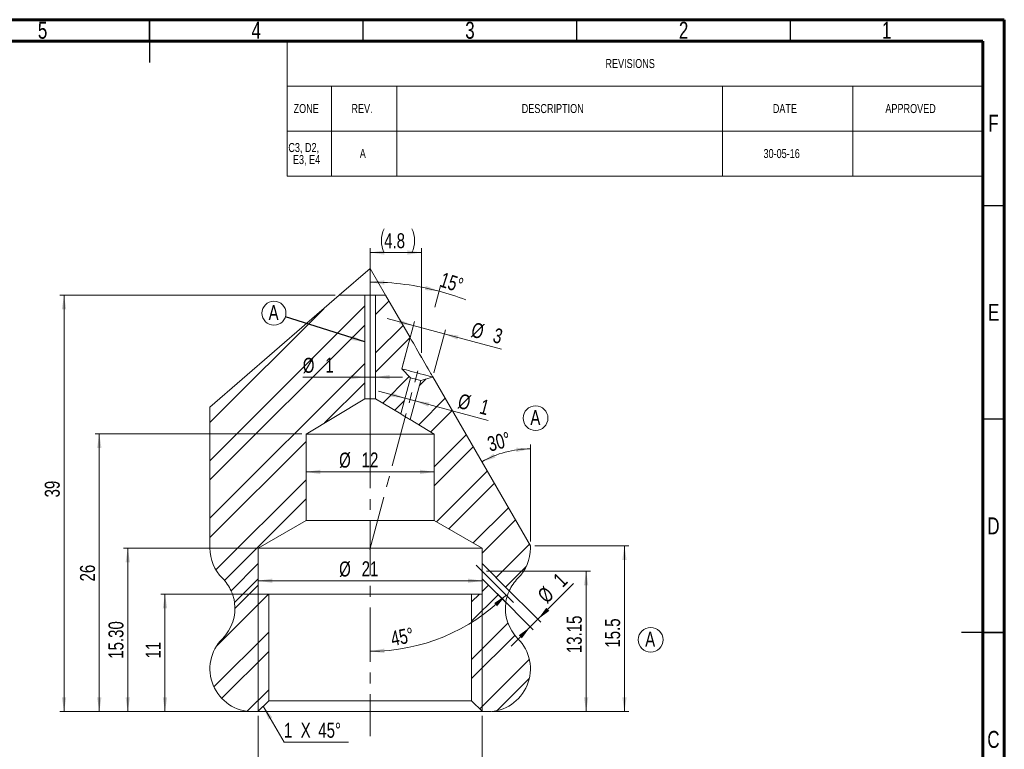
# Model space of a CAD drawing. Header units: millimetres. Extents: x 15 to 415, y 5 to 292.
# Tile 4 of 4: x 185 to 415, y 121 to 292. Entities that reach past the tile are written whole.
import ezdxf

# ---------------------------------------------------------------- set-up
doc = ezdxf.new("R2010")
doc.units = ezdxf.units.MM
doc.header["$PDSIZE"] = -1
doc.linetypes.add('CENTERX2', pattern=[20.32, 12.7, -2.54, 2.54, -2.54])
doc.styles.add('SLDTEXTSTYLE0', font='TXT', dxfattribs={"width": 0.75})
doc.dimstyles.new('SLDDIMSTYLE0', dxfattribs={"dimtxt": 3.5, "dimasz": 3.302, "dimexe": 0, "dimexo": 0.0625, "dimgap": 0.875, "dimtad": 1, "dimlfac": 0.4, "dimrnd": 1e-09, "dimzin": 12, "dimdsep": 46, "dimtxsty": 'SLDTEXTSTYLE0', "dimsah": 1, "dimcen": 0.09, "dimadec": 0, "dimazin": 3, "dimtfac": 1, "dimtmove": 0, "dimatfit": 0, "dimfxl": 0, "dimfrac": 2, "dimtolj": 1, "dimtzin": 12, "dimarcsym": 0})
doc.dimstyles.new('SLDDIMSTYLE1', dxfattribs={"dimtxt": 3.5, "dimasz": 3.302, "dimexe": 0, "dimexo": 0.0625, "dimgap": 0.875, "dimtad": 1, "dimlfac": 0.4, "dimrnd": 1e-09, "dimzin": 12, "dimdsep": 46, "dimtxsty": 'SLDTEXTSTYLE0', "dimsah": 1, "dimcen": 0.09, "dimadec": 0, "dimazin": 3, "dimtfac": 1, "dimtofl": 0, "dimtmove": 0, "dimatfit": 3, "dimfxl": 0, "dimfrac": 2, "dimtolj": 1, "dimtzin": 12, "dimarcsym": 0})
doc.dimstyles.new('SLDDIMSTYLE2', dxfattribs={"dimtxt": 3.5, "dimasz": 3.302, "dimexe": 0, "dimexo": 0.0625, "dimgap": 0.875, "dimtad": 1, "dimlfac": 0.4, "dimrnd": 1e-09, "dimzin": 4, "dimdsep": 46, "dimtxsty": 'SLDTEXTSTYLE0', "dimsah": 1, "dimcen": 0.09, "dimadec": 0, "dimazin": 1, "dimtfac": 1, "dimtofl": 0, "dimtmove": 0, "dimatfit": 3, "dimfxl": 0, "dimfrac": 2, "dimtolj": 1, "dimtzin": 12, "dimarcsym": 0})
doc.dimstyles.new('SLDDIMSTYLE5', dxfattribs={"dimtxt": 0.18, "dimasz": 3.302, "dimexe": 0, "dimexo": 0.0625, "dimgap": 0, "dimtad": 0, "dimtih": 1, "dimtoh": 1, "dimdec": 0, "dimrnd": 1e-09, "dimzin": 0, "dimdsep": 46, "dimtxsty": 'Standard', "dimsah": 1, "dimcen": 0.09, "dimadec": 0, "dimazin": 0, "dimtfac": 3.302, "dimtdec": 0, "dimtofl": 0, "dimtmove": 0, "dimatfit": 3, "dimfxl": 0, "dimfrac": 2, "dimtolj": 1, "dimtzin": 0, "dimarcsym": 0})
doc.dimstyles.new('SLDDIMSTYLE6', dxfattribs={"dimtxt": 3.5, "dimasz": 3.302, "dimexe": 0, "dimexo": 0.0625, "dimgap": 0.875, "dimtad": 1, "dimdec": 1, "dimlfac": 0.4, "dimrnd": 1e-09, "dimzin": 12, "dimdsep": 46, "dimtxsty": 'SLDTEXTSTYLE0', "dimsah": 1, "dimcen": 0.09, "dimadec": 0, "dimazin": 3, "dimtfac": 1, "dimtdec": 1, "dimtofl": 0, "dimtmove": 0, "dimatfit": 3, "dimfxl": 0, "dimfrac": 2, "dimtolj": 1, "dimtzin": 12, "dimarcsym": 0})
doc.dimstyles.new('SLDDIMSTYLE7', dxfattribs={"dimtxt": 3.5, "dimasz": 3.302, "dimexe": 0, "dimexo": 0.0625, "dimgap": 0.875, "dimtad": 1, "dimdec": 0, "dimlfac": 0.4, "dimrnd": 1e-09, "dimzin": 12, "dimdsep": 46, "dimtxsty": 'SLDTEXTSTYLE0', "dimsah": 1, "dimcen": 0.09, "dimadec": 0, "dimazin": 3, "dimtfac": 1, "dimtdec": 0, "dimtofl": 0, "dimtmove": 0, "dimatfit": 3, "dimfxl": 0, "dimfrac": 2, "dimtolj": 1, "dimtzin": 12, "dimarcsym": 0})
doc.dimstyles.new('SLDDIMSTYLE8', dxfattribs={"dimtxt": 3.5, "dimasz": 3.302, "dimexe": 0, "dimexo": 0.0625, "dimgap": 0.875, "dimtad": 1, "dimdec": 4, "dimlfac": 0.4, "dimzin": 12, "dimdsep": 46, "dimtxsty": 'SLDTEXTSTYLE0', "dimsah": 1, "dimcen": 0.09, "dimazin": 3, "dimtfac": 1, "dimtofl": 0, "dimtmove": 0, "dimatfit": 3, "dimfxl": 0, "dimfrac": 2, "dimtolj": 1, "dimtzin": 12, "dimarcsym": 0})
doc.dimstyles.new('SLDDIMSTYLE9', dxfattribs={"dimtxt": 3.5, "dimasz": 3.302, "dimexe": 0, "dimexo": 0.0625, "dimgap": 0.875, "dimtad": 1, "dimdec": 6, "dimlfac": 0.4, "dimrnd": 1e-09, "dimzin": 12, "dimdsep": 46, "dimtxsty": 'SLDTEXTSTYLE0', "dimsah": 1, "dimcen": 0.09, "dimadec": 0, "dimazin": 3, "dimtfac": 1, "dimtofl": 0, "dimtmove": 0, "dimatfit": 3, "dimfxl": 0, "dimfrac": 2, "dimtolj": 1, "dimtzin": 12, "dimarcsym": 0})

# ---------------------------------------------------------------- blocks, each defined once
blk = doc.blocks.new('SW_NOTE_0')
at = {"color": 0, "linetype": 'Continuous', "lineweight": 0}
blk.add_circle((1.71, 2.63), 2.89, dxfattribs=at)
at = {"color": 0, "linetype": 'Continuous', "lineweight": 0, "insert": (1.59, 4.51), "char_height": 3.5, "attachment_point": 2, "style": 'SLDTEXTSTYLE0'}
blk.add_mtext('A', dxfattribs=at)
blk = doc.blocks.new('SW_TABLEANNOTATION_0')
at = {"color": 0, "linetype": 'Continuous', "lineweight": 0}
for p, q in [((0, 0), (0, -31.61)), ((162.81, 0), (0, 0)), ((162.81, -31.61), (162.81, 0)), ((0, -10.54), (162.81, -10.54)), ((10.41, -10.54), (10.41, -21.07)), ((25.65, -10.54), (25.65, -21.07)), ((101.85, -10.54), (101.85, -21.07)), ((132.33, -10.54), (132.33, -21.07)), ((0, -21.07), (162.81, -21.07)), ((10.41, -21.07), (10.41, -31.61)), ((25.65, -21.07), (25.65, -31.61)), ((101.85, -21.07), (101.85, -31.61)), ((132.33, -21.07), (132.33, -31.61)), ((0, -31.61), (162.81, -31.61))]:
    blk.add_line(p, q, dxfattribs=at)
at = {"color": 0, "linetype": 'Continuous', "lineweight": 0, "attachment_point": 1, "style": 'SLDTEXTSTYLE0'}
for s, insert, char_height in [('REVISIONS', (74.48, -4.21), 2.117), ('ZONE', (1.5, -14.75), 2.117), ('REV.', (15.04, -14.75), 2.117), ('DESCRIPTION', (54.89, -14.75), 2.1167), ('DATE', (113.64, -14.75), 2.117), ('APPROVED', (139.98, -14.75), 2.117), ('C3, D2,', (0.28, -23.88), 2.117), ('A', (16.99, -25.29), 2.12), ('30-05-16', (111.46, -25.29), 2.117), ('E3, E4', (1.35, -26.7), 2.117)]:
    blk.add_mtext(s, dxfattribs=dict(at, insert=insert, char_height=char_height))
blk = doc.blocks.new('_D_7')
at = {"color": 7, "linetype": 'Continuous', "lineweight": 0}
for p, q in [((266.61, 195.98), (266.61, 238.48)), ((278.6, 237.48), (266.61, 237.48)), ((278.6, 213.96), (278.6, 238.48))]:
    blk.add_line(p, q, dxfattribs=at)
for centre, start, end in [((275.45, 240.25), 153.4349, 206.5651), ((270.8, 240.25), 333.4349, 26.5651)]:
    blk.add_arc(centre, 6.21, start, end, dxfattribs=at)
for points in [[(266.61, 237.48), (269.92, 236.97), (269.92, 237.98)], [(278.6, 237.48), (275.3, 237.98), (275.3, 236.97)]]:
    blk.add_solid(points, dxfattribs=at)
at = {"color": 7, "linetype": 'Continuous', "lineweight": 0, "insert": (269.89, 241.99), "char_height": 3.5, "attachment_point": 1, "style": 'SLDTEXTSTYLE0'}
blk.add_mtext('4.8', dxfattribs=at)
blk = doc.blocks.new('_D_8')
at = {"color": 7, "linetype": 'Continuous', "lineweight": 0}
for p, q in [((293.81, 162.85), (318.15, 162.85)), ((317.15, 162.85), (317.15, 129.98)), ((295.11, 129.98), (318.15, 129.98))]:
    blk.add_line(p, q, dxfattribs=at)
for points in [[(317.15, 162.85), (316.64, 159.55), (317.65, 159.55)], [(317.15, 129.98), (317.65, 133.28), (316.64, 133.28)]]:
    blk.add_solid(points, dxfattribs=at)
at = {"color": 7, "linetype": 'Continuous', "lineweight": 0, "insert": (312.63, 143.66), "char_height": 3.5, "attachment_point": 1, "rotation": 90, "style": 'SLDTEXTSTYLE0'}
blk.add_mtext('13.15', dxfattribs=at)
blk = doc.blocks.new('_D_9')
at = {"color": 7, "linetype": 'Continuous', "lineweight": 0}
for p, q in [((291.81, 168.23), (208.89, 168.23)), ((209.89, 168.23), (209.89, 129.98)), ((265.61, 129.98), (208.89, 129.98))]:
    blk.add_line(p, q, dxfattribs=at)
for points in [[(209.89, 168.23), (209.38, 164.92), (210.4, 164.92)], [(209.89, 129.98), (210.4, 133.28), (209.38, 133.28)]]:
    blk.add_solid(points, dxfattribs=at)
at = {"color": 7, "linetype": 'Continuous', "lineweight": 0, "insert": (205.38, 142.35), "char_height": 3.5, "attachment_point": 1, "rotation": 90, "style": 'SLDTEXTSTYLE0'}
blk.add_mtext('15.30', dxfattribs=at)
blk = doc.blocks.new('_D_10')
at = {"color": 7, "linetype": 'Continuous', "lineweight": 0}
for p, q in [((279.36, 157.48), (217.6, 157.48)), ((218.6, 157.48), (218.6, 129.98)), ((265.61, 129.98), (217.6, 129.98))]:
    blk.add_line(p, q, dxfattribs=at)
for points in [[(218.6, 157.48), (218.09, 154.17), (219.11, 154.17)], [(218.6, 129.98), (219.11, 133.28), (218.09, 133.28)]]:
    blk.add_solid(points, dxfattribs=at)
at = {"color": 7, "linetype": 'Continuous', "lineweight": 0, "insert": (214.09, 142.39), "char_height": 3.5, "attachment_point": 1, "rotation": 90, "style": 'SLDTEXTSTYLE0'}
blk.add_mtext('11', dxfattribs=at)
blk = doc.blocks.new('_D_11')
at = {"color": 7, "linetype": 'Continuous', "lineweight": 0}
for p, q in [((240.41, 167.23), (240.41, 159.61)), ((292.81, 167.23), (292.81, 159.61)), ((240.41, 160.61), (292.81, 160.61))]:
    blk.add_line(p, q, dxfattribs=at)
for points in [[(240.41, 160.61), (243.72, 160.1), (243.72, 161.12)], [(292.81, 160.61), (289.51, 161.12), (289.51, 160.1)]]:
    blk.add_solid(points, dxfattribs=at)
at = {"color": 7, "linetype": 'Continuous', "lineweight": 0, "char_height": 3.5, "attachment_point": 1, "style": 'SLDTEXTSTYLE0'}
for s, insert in [('%%c', (259.35, 165.12)), ('21', (264.63, 165.17))]:
    blk.add_mtext(s, dxfattribs=dict(at, insert=insert))
blk = doc.blocks.new('_D_12')
at = {"color": 7, "linetype": 'Continuous', "lineweight": 0}
for p, q in [((266.61, 219.03), (266.61, 231.54)), ((281.74, 224.66), (283, 229.38))]:
    blk.add_line(p, q, dxfattribs=at)
for start, end in [(75, 90), (68.9622, 75)]:
    blk.add_arc((266.61, 168.23), 62.32, start, end, dxfattribs=at)
for points in [[(266.61, 230.54), (269.9, 229.95), (269.93, 230.96)], [(282.74, 228.42), (279.65, 229.68), (279.41, 228.69)]]:
    blk.add_solid(points, dxfattribs=at)
at = {"color": 7, "linetype": 'Continuous', "lineweight": 0, "insert": (283.7, 232.93), "char_height": 3.5, "attachment_point": 1, "rotation": 342.1946, "style": 'SLDTEXTSTYLE0'}
blk.add_mtext('15°', dxfattribs=at)
blk = doc.blocks.new('_D_13')
at = {"color": 7, "linetype": 'Continuous', "lineweight": 0}
for p, q in [((276.7, 220.36), (270.57, 222.01)), ((274.25, 211.21), (276.96, 221.33)), ((283.95, 218.42), (276.7, 220.36)), ((281.49, 209.27), (284.21, 219.39)), ((283.95, 218.42), (297.34, 214.83))]:
    blk.add_line(p, q, dxfattribs=at)
for points in [[(276.7, 220.36), (273.64, 221.71), (273.38, 220.73)], [(283.95, 218.42), (287, 217.08), (287.27, 218.06)]]:
    blk.add_solid(points, dxfattribs=at)
at = {"color": 7, "linetype": 'Continuous', "lineweight": 0, "char_height": 3.5, "attachment_point": 1, "rotation": 345, "style": 'SLDTEXTSTYLE0'}
for s, insert in [('%%c', (290.91, 221.23)), ('3', (296.02, 219.91))]:
    blk.add_mtext(s, dxfattribs=dict(at, insert=insert))
blk = doc.blocks.new('_D_14')
at = {"color": 7, "linetype": 'Continuous', "lineweight": 0}
blk.add_arc((266.61, 189.05), 44.96, 270, 315, dxfattribs=at)
for points in [[(298.41, 157.26), (295.64, 155.38), (296.33, 154.64)], [(266.61, 144.09), (269.93, 143.7), (269.9, 144.72)]]:
    blk.add_solid(points, dxfattribs=at)
at = {"color": 7, "linetype": 'Continuous', "lineweight": 0, "insert": (271.16, 148.7), "char_height": 3.5, "attachment_point": 1, "rotation": 11.4009, "style": 'SLDTEXTSTYLE0'}
blk.add_mtext('45°', dxfattribs=at)
blk = doc.blocks.new('_D_15')
at = {"color": 7, "linetype": 'Continuous', "lineweight": 0}
for p, q in [((297.27, 160.16), (306.56, 150.88)), ((305.85, 151.58), (314.23, 159.97)), ((296.3, 157.59), (304.79, 149.11)), ((304.08, 149.81), (299.59, 145.32)), ((305.85, 151.58), (304.08, 149.81))]:
    blk.add_line(p, q, dxfattribs=at)
for points in [[(305.85, 151.58), (308.54, 153.56), (307.83, 154.28)], [(304.08, 149.81), (301.39, 147.84), (302.11, 147.12)]]:
    blk.add_solid(points, dxfattribs=at)
at = {"color": 7, "linetype": 'Continuous', "lineweight": 0, "char_height": 3.5, "attachment_point": 1, "rotation": 45, "style": 'SLDTEXTSTYLE0'}
for s, insert in [('1', (309.18, 161.37)), ('%%c', (305.48, 157.6))]:
    blk.add_mtext(s, dxfattribs=dict(at, insert=insert))
blk = doc.blocks.new('_D_16')
at = {"color": 7, "linetype": 'Continuous', "lineweight": 0}
for p, q in [((240.42, 128.98), (240.42, 112.98)), ((292.81, 128.98), (292.81, 112.98)), ((292.81, 113.98), (240.42, 113.98))]:
    blk.add_line(p, q, dxfattribs=at)
for points in [[(240.42, 113.98), (243.72, 113.47), (243.72, 114.48)], [(292.81, 113.98), (289.51, 114.48), (289.51, 113.47)]]:
    blk.add_solid(points, dxfattribs=at)
at = {"color": 7, "linetype": 'Continuous', "lineweight": 0, "insert": (256.44, 118.49), "char_height": 3.5, "attachment_point": 1, "style": 'SLDTEXTSTYLE0'}
blk.add_mtext('BSP 1/2', dxfattribs=at)
blk = doc.blocks.new('_D_17')
at = {"color": 7, "linetype": 'Continuous', "lineweight": 0}
for p, q in [((274.74, 203.37), (268.6, 205.01)), ((277.15, 202.72), (274.74, 203.37)), ((277.15, 202.72), (294.22, 198.15))]:
    blk.add_line(p, q, dxfattribs=at)
for points in [[(274.74, 203.37), (271.68, 204.71), (271.42, 203.73)], [(277.15, 202.72), (280.21, 201.38), (280.47, 202.36)]]:
    blk.add_solid(points, dxfattribs=at)
at = {"color": 7, "linetype": 'Continuous', "lineweight": 0, "char_height": 3.5, "attachment_point": 1, "rotation": 345, "style": 'SLDTEXTSTYLE0'}
for s, insert in [('%%c', (287.79, 204.54)), ('1', (292.9, 203.23))]:
    blk.add_mtext(s, dxfattribs=dict(at, insert=insert))
blk = doc.blocks.new('_D_18')
at = {"color": 7, "linetype": 'Continuous', "lineweight": 0}
for p, q in [((250.61, 194.98), (202.23, 194.98)), ((203.23, 194.98), (203.23, 129.98)), ((238.11, 129.98), (202.23, 129.98))]:
    blk.add_line(p, q, dxfattribs=at)
for points in [[(203.23, 194.98), (202.72, 191.67), (203.74, 191.67)], [(203.23, 129.98), (203.74, 133.28), (202.72, 133.28)]]:
    blk.add_solid(points, dxfattribs=at)
at = {"color": 7, "linetype": 'Continuous', "lineweight": 0, "insert": (198.72, 160.45), "char_height": 3.5, "attachment_point": 1, "rotation": 90, "style": 'SLDTEXTSTYLE0'}
blk.add_mtext('26', dxfattribs=at)
blk = doc.blocks.new('_D_19')
at = {"color": 7, "linetype": 'Continuous', "lineweight": 0}
blk.add_line((281.61, 186.09), (251.61, 186.09), dxfattribs=at)
for points in [[(251.61, 186.09), (254.92, 185.59), (254.92, 186.6)], [(281.61, 186.09), (278.31, 186.6), (278.31, 185.59)]]:
    blk.add_solid(points, dxfattribs=at)
at = {"color": 7, "linetype": 'Continuous', "lineweight": 0, "char_height": 3.5, "attachment_point": 1, "style": 'SLDTEXTSTYLE0'}
for s, insert in [('%%c', (259.35, 190.61)), ('12', (264.63, 190.66))]:
    blk.add_mtext(s, dxfattribs=dict(at, insert=insert))
blk = doc.blocks.new('SW_CHAMFER_DIMENSION_0')
at = {"color": 0, "linetype": 'Continuous', "lineweight": 0}
for p, q in [((-4.84, 8.38), (0, 0)), ((0, 0), (15.05, 0))]:
    blk.add_line(p, q, dxfattribs=at)
blk.add_solid([(-4.84, 8.38), (-3.63, 5.27), (-2.75, 5.78)], dxfattribs=at)
at = {"color": 0, "linetype": 'Continuous', "lineweight": 0, "char_height": 3.5, "attachment_point": 1, "style": 'SLDTEXTSTYLE0'}
for s, insert in [('45°', (8.02, 4.51)), ('1', (0, 4.51)), ('X', (3.9, 4.51))]:
    blk.add_mtext(s, dxfattribs=dict(at, insert=insert))
blk = doc.blocks.new('_D_20')
at = {"color": 7, "linetype": 'Continuous', "lineweight": 0}
for p, q in [((258.4, 227.48), (193.98, 227.48)), ((194.98, 227.48), (194.98, 129.98)), ((238.11, 129.98), (193.98, 129.98))]:
    blk.add_line(p, q, dxfattribs=at)
for points in [[(194.98, 227.48), (194.47, 224.17), (195.49, 224.17)], [(194.98, 129.98), (195.49, 133.28), (194.47, 133.28)]]:
    blk.add_solid(points, dxfattribs=at)
at = {"color": 7, "linetype": 'Continuous', "lineweight": 0, "insert": (190.47, 180.12), "char_height": 3.5, "attachment_point": 1, "rotation": 90, "style": 'SLDTEXTSTYLE0'}
blk.add_mtext('39', dxfattribs=at)
blk = doc.blocks.new('_D_21')
at = {"color": 7, "linetype": 'Continuous', "lineweight": 0}
for p, q in [((265.36, 208.3), (250.85, 208.3)), ((267.86, 208.3), (265.36, 208.3)), ((267.86, 208.3), (274.21, 208.3))]:
    blk.add_line(p, q, dxfattribs=at)
for points in [[(265.36, 208.3), (262.06, 208.81), (262.06, 207.79)], [(267.86, 208.3), (271.17, 207.79), (271.17, 208.81)]]:
    blk.add_solid(points, dxfattribs=at)
at = {"color": 7, "linetype": 'Continuous', "lineweight": 0, "char_height": 3.5, "attachment_point": 1, "style": 'SLDTEXTSTYLE0'}
for s, insert in [('%%c', (250.85, 212.81)), ('1', (256.13, 212.87))]:
    blk.add_mtext(s, dxfattribs=dict(at, insert=insert))
blk = doc.blocks.new('_D_22')
at = {"color": 7, "linetype": 'Continuous', "lineweight": 0}
for p, q in [((305.11, 168.77), (327.11, 168.77)), ((326.11, 168.77), (326.11, 129.98)), ((295.11, 129.98), (327.11, 129.98))]:
    blk.add_line(p, q, dxfattribs=at)
for points in [[(326.11, 168.77), (325.61, 165.47), (326.62, 165.47)], [(326.11, 129.98), (326.62, 133.28), (325.61, 133.28)]]:
    blk.add_solid(points, dxfattribs=at)
at = {"color": 7, "linetype": 'Continuous', "lineweight": 0, "insert": (321.6, 144.95), "char_height": 3.5, "attachment_point": 1, "rotation": 90, "style": 'SLDTEXTSTYLE0'}
blk.add_mtext('15.5', dxfattribs=at)
blk = doc.blocks.new('SW_ANGULAR_DIMENSION_0')
at = {"color": 0, "linetype": 'Continuous', "lineweight": 0}
blk.add_line((9.22, -20.08), (9.22, 2.66), dxfattribs=at)
blk.add_arc((9.22, -21.08), 22.73, 90, 120, dxfattribs=at)
for points in [[(-2.15, -1.39), (1.04, -0.41), (0.6, 0.51)], [(9.22, 1.66), (5.89, 1.92), (5.96, 0.91)]]:
    blk.add_solid(points, dxfattribs=at)
at = {"color": 0, "linetype": 'Continuous', "lineweight": 0, "insert": (-1.15, 4.36), "char_height": 3.5, "attachment_point": 1, "rotation": 14.8187, "style": 'SLDTEXTSTYLE0'}
blk.add_mtext('30°', dxfattribs=at)
blk = doc.blocks.new('SW_NOTE_8')
at = {"color": 0, "linetype": 'Continuous', "lineweight": 0}
blk.add_circle((1.64, 2.63), 2.89, dxfattribs=at)
at = {"color": 0, "linetype": 'Continuous', "lineweight": 0, "insert": (1.59, 4.51), "char_height": 3.5, "attachment_point": 2, "style": 'SLDTEXTSTYLE0'}
blk.add_mtext('A', dxfattribs=at)
blk = doc.blocks.new('SW_NOTE_9')
at = {"color": 0, "linetype": 'Continuous', "lineweight": 0}
blk.add_circle((-2.68, 0.85), 2.81, dxfattribs=at)
at = {"color": 0, "linetype": 'Continuous', "lineweight": 0, "insert": (-2.76, 2.75), "char_height": 3.5, "attachment_point": 2, "style": 'SLDTEXTSTYLE0'}
blk.add_mtext('A', dxfattribs=at)

msp = doc.modelspace()

# ---------------------------------------------------------------- hatches: boundary and pattern name
at = {"linetype": 'Continuous', "lineweight": 0}
h = msp.add_hatch(dxfattribs=at)
h.set_pattern_fill('ANSI32', angle=3e-322, style=0)
edge = h.paths.add_edge_path(flags=0)
edge.add_line((259.3970348, 227.4756283), (229.1139131, 201.2496757))
edge.add_line((229.1139131, 201.2496757), (229.1139131, 168.2598995))
edge.add_arc((239.1139131, 168.2598995), 10, 180, 225)
edge.add_arc((224.9717775, 154.1177639), 10, 24.548332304, 45, ccw=False)
edge.add_line((234.0678888, 158.2723709), (240.4139131, 164.6183953))
edge.add_line((240.4139131, 164.6183953), (240.4139131, 168.2256283))
edge.add_line((240.4139131, 168.2256283), (251.6139131, 174.6919513))
edge.add_line((251.6139131, 174.6919513), (251.6139131, 194.9756283))
edge.add_line((251.6139131, 194.9756283), (265.3639131, 203.2374618))
edge.add_line((265.3639131, 203.2374618), (265.3639131, 227.4756283))
edge.add_line((265.3639131, 227.4756283), (259.3970348, 227.4756283))
h = msp.add_hatch(dxfattribs=at)
h.set_pattern_fill('ANSI32', angle=3e-322, style=0)
h.paths.add_polyline_path([(275.9495947, 217.5557535), (270.2223523, 227.4756283), (267.8639131, 227.4756283), (267.8639131, 203.2374618), (273.7530575, 199.6989069), (276.0175298, 208.1500327), (273.9915007, 210.2480473)], flags=0)
h = msp.add_hatch(dxfattribs=at)
h.set_pattern_fill('ANSI32', angle=3e-322, style=0)
edge = h.paths.add_edge_path(flags=0)
edge.add_arc((294.1139131, 168.2598995), 10, 315, 360)
edge.add_line((304.1139131, 168.2598995), (304.1139131, 168.773723))
edge.add_line((304.1139131, 168.773723), (281.2528955, 208.370167))
edge.add_line((281.2528955, 208.370167), (281.2359444, 208.3069045))
edge.add_line((281.2359444, 208.3069045), (278.4323444, 207.5029851))
edge.add_line((278.4323444, 207.5029851), (275.9823341, 198.3594223))
edge.add_line((275.9823341, 198.3594223), (281.6139131, 194.9756283))
edge.add_line((281.6139131, 194.9756283), (281.6139131, 174.6919513))
edge.add_line((281.6139131, 174.6919513), (292.8139131, 168.2256283))
edge.add_line((292.8139131, 168.2256283), (292.8139131, 164.6183953))
edge.add_line((292.8139131, 164.6183953), (299.1599374, 158.2723709))
edge.add_arc((308.2560487, 154.1177639), 10, 135, 155.451667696, ccw=False)
h = msp.add_hatch(dxfattribs=at)
h.set_pattern_fill('ANSI32', angle=3e-322, style=0)
edge = h.paths.add_edge_path(flags=0)
edge.add_line((240.3639131, 129.9756283), (242.8639131, 132.4756283))
edge.add_line((242.8639131, 132.4756283), (242.8639131, 157.4756283))
edge.add_line((242.8639131, 157.4756283), (240.4139131, 157.4756283))
edge.add_line((240.4139131, 157.4756283), (240.4139131, 161.0828613))
edge.add_line((240.4139131, 161.0828613), (234.8702397, 155.5391879))
edge.add_arc((224.9717775, 154.1177639), 10, -45, 8.171836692, ccw=False)
edge.add_arc((239.1139131, 139.9756283), 10, 135, 270)
edge.add_line((239.1139131, 129.9756283), (240.3639131, 129.9756283))
h = msp.add_hatch(dxfattribs=at)
h.set_pattern_fill('ANSI32', angle=3e-322, style=0)
edge = h.paths.add_edge_path(flags=0)
edge.add_line((290.3639131, 132.4756283), (292.8639131, 129.9756283))
edge.add_line((292.8639131, 129.9756283), (294.1139131, 129.9756283))
edge.add_arc((294.1139131, 139.9756283), 10, 270, 405)
edge.add_arc((308.2560487, 154.1177639), 10, 171.828163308, 225, ccw=False)
edge.add_line((298.3575865, 155.5391879), (292.8139131, 161.0828613))
edge.add_line((292.8139131, 161.0828613), (292.8139131, 157.4756283))
edge.add_line((292.8139131, 157.4756283), (290.3639131, 157.4756283))
edge.add_line((290.3639131, 157.4756283), (290.3639131, 132.4756283))

# ---------------------------------------------------------------- linework, layer by layer
at = {"color": 7, "linetype": 'Continuous', "lineweight": 60}
for p, q in [((15, 292), (415, 292)), ((415, 292), (415, 5)), ((20, 287), (410, 287)), ((410, 287), (410, 10))]:
    msp.add_line(p, q, dxfattribs=at)
at = {"color": 7, "linetype": 'Continuous', "lineweight": 30}
for p, q in [((215, 292), (215, 282)), ((215, 287), (215, 292)), ((265, 287), (265, 292)), ((315, 287), (315, 292)), ((365, 287), (365, 292)), ((410, 248.5), (415, 248.5)), ((410, 198.5), (415, 198.5)), ((415, 148.5), (405, 148.5)), ((410, 148.5), (415, 148.5))]:
    msp.add_line(p, q, dxfattribs=at)
at = {"color": 7, "linetype": 'CENTERX2', "lineweight": 0}
for p, q in [((259.3970348, 227.4756283), (266.6139131, 233.7256283)), ((270.2223523, 227.4756283), (266.6139131, 233.7256283)), ((266.5247023, 167.8926889), (277.7425752, 209.7583606)), ((266.6139131, 194.9756283), (266.6139131, 205.2374618)), ((266.6139131, 194.9756283), (266.6139131, 124.2438719)), ((300.1729756, 155.4915659), (291.3996996, 164.2648419))]:
    msp.add_line(p, q, dxfattribs=at)
at = {"color": 7, "linetype": 'Continuous', "lineweight": 15}
for p, q in [((259.3970345, 227.4756303), (229.113914, 201.2496751)), ((265.3639131, 227.4756303), (259.3970345, 227.4756303)), ((265.3639131, 203.237462), (265.3639131, 227.4756303)), ((265.3639131, 227.4756303), (267.8639132, 227.4756303)), ((267.8639132, 227.4756303), (267.8639132, 203.237462)), ((270.2223524, 227.4756303), (267.8639132, 227.4756303)), ((275.9495948, 217.5557504), (270.2223524, 227.4756303)), ((273.9915007, 210.248044), (275.9495948, 217.5557504)), ((276.0175295, 208.150035), (273.9915007, 210.248044)), ((273.7530577, 199.6989066), (276.0175295, 208.150035)), ((278.4323442, 207.5029846), (275.9823343, 198.3594226)), ((281.2359441, 208.3069069), (278.4323442, 207.5029846)), ((281.2528954, 208.3701624), (281.2359441, 208.3069069)), ((304.1139123, 168.7737235), (281.2528954, 208.3701624)), ((251.613913, 194.9756296), (265.3639131, 203.237462)), ((265.3639131, 203.237462), (267.8639132, 203.237462)), ((267.8639132, 203.237462), (273.7530577, 199.6989066)), ((229.113914, 201.2496751), (229.113914, 168.2598989)), ((275.9823343, 198.3594226), (281.6139132, 194.9756296)), ((251.613913, 194.9756296), (281.6139132, 194.9756296)), ((251.613913, 174.6919502), (251.613913, 194.9756296)), ((281.6139132, 194.9756296), (281.6139132, 174.6919502)), ((251.613913, 174.6919502), (240.4139139, 168.2256285)), ((281.6139132, 174.6919502), (251.613913, 174.6919502)), ((292.8139124, 168.2256285), (281.6139132, 174.6919502)), ((240.4139139, 168.2256285), (240.4139139, 164.618395)), ((240.4139139, 168.2256285), (292.8139124, 168.2256285)), ((292.8139124, 164.618395), (292.8139124, 168.2256285)), ((304.1139123, 168.2598989), (304.1139123, 168.7737235)), ((234.0678888, 158.27237), (240.4139139, 164.618395)), ((292.8139124, 164.618395), (299.1599374, 158.27237)), ((240.4139139, 161.0828617), (234.8702395, 155.5391873)), ((240.4139139, 161.0828617), (240.4139139, 157.4756282)), ((292.8139124, 157.4756282), (292.8139124, 161.0828617)), ((298.3575867, 155.5391873), (292.8139124, 161.0828617)), ((240.4139139, 157.4756282), (242.8639139, 157.4756282)), ((242.8639139, 132.4756284), (242.8639139, 157.4756282)), ((290.3639124, 157.4756282), (242.8639139, 157.4756282)), ((290.3639124, 157.4756282), (290.3639124, 132.4756284)), ((290.3639124, 157.4756282), (292.8139124, 157.4756282)), ((242.8639139, 132.4756284), (240.3639135, 129.9756283)), ((242.8639139, 132.4756284), (290.3639124, 132.4756284)), ((292.8639128, 129.9756283), (290.3639124, 132.4756284)), ((239.1139133, 129.9756283), (240.3639135, 129.9756283)), ((292.8639128, 129.9756283), (240.3639135, 129.9756283)), ((292.8639128, 129.9756283), (294.113913, 129.9756283))]:
    msp.add_line(p, q, dxfattribs=at)
at = {"color": 7, "linetype": 'Continuous', "lineweight": 0}
for p, q in [((240.4201631, 130.0318783), (240.4201631, 157.4756283)), ((292.8076631, 157.4756283), (240.4201631, 157.4756283)), ((292.8076631, 130.0318783), (292.8076631, 157.4756283))]:
    msp.add_line(p, q, dxfattribs=at)
at = {"color": 7, "linetype": 'Continuous', "lineweight": 15, "flags": 128}
for points in [[(275.9495948, 217.5557504), (275.9822411, 217.4992098), (276.0793758, 217.3309663), (276.2386075, 217.0551645), (276.4560148, 216.6786121), (276.7262451, 216.2105573), (277.0426444, 215.6625392), (277.3974213, 215.0480432), (277.7818398, 214.3822128), (278.1864355, 213.6814298), (278.6012454, 212.962961), (279.0160541, 212.2444922), (279.4206497, 211.5437092), (279.8050694, 210.8778788), (280.1598463, 210.2633828), (280.4762445, 209.7153647), (280.7464759, 209.2473099), (280.9638827, 208.8707483), (281.1231144, 208.5949557), (281.220249, 208.4267123), (281.2528954, 208.3701624)], [(281.2359441, 208.3069069), (281.1663441, 208.325552), (280.9602191, 208.3807888), (280.6254901, 208.4704751), (280.1750199, 208.5911745), (279.6261216, 208.7382583), (278.9998864, 208.9060547), (278.3203829, 209.0881283), (277.6137221, 209.2774754), (276.9070625, 209.4668226), (276.2275585, 209.6488962), (275.6013238, 209.8166926), (275.052425, 209.9637764), (274.6019553, 210.0844758), (274.2672258, 210.1741714), (274.0611008, 210.2293989), (273.9915007, 210.248044)], [(276.0175295, 208.150035), (276.0903456, 208.1305238), (276.3000096, 208.0743417), (276.6212338, 207.9882689), (277.0152729, 207.8826895), (277.4346009, 207.7703301), (277.8286411, 207.6647461), (278.1498648, 207.5786732), (278.3595287, 207.5224958), (278.4323442, 207.5029846)]]:
    msp.add_lwpolyline(points, dxfattribs=at)
at = {"color": 7, "linetype": 'Continuous', "lineweight": 15}
for centre, start, end in [((239.1139131, 168.2598995), 180, 225), ((294.1139131, 168.2598995), 315, 0), ((224.9717775, 154.1177639), 24.548332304, 45), ((308.2560487, 154.1177639), 135, 155.451667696), ((224.9717775, 154.1177639), 315, 8.171836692), ((308.2560487, 154.1177639), 171.828163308, 225), ((239.1139131, 139.9756283), 135, 270), ((294.1139131, 139.9756283), 270, 45)]:
    msp.add_arc(centre, 10, start, end, dxfattribs=at)
for points, knots in [([(275.9823341, 198.3594223), (275.9823341, 198.3594223), (275.8530367, 198.4247629), (275.4269994, 198.6522994), (275.13532, 198.8134054), (274.5564152, 199.1577633), (274.2788471, 199.3359364), (273.8750893, 199.6091943), (273.7530575, 199.6989069), (273.7530575, 199.6989069)], [0, 0, 0, 0, 0.25, 0.25, 0.5, 0.5, 0.75, 0.75, 1, 1, 1, 1]), ([(240.4139131, 161.0828613), (240.4139131, 161.0828613), (240.4164276, 161.1577582), (240.4232762, 161.3914015), (240.4274833, 161.5484981), (240.4384729, 162.0604613), (240.4435802, 162.4626848), (240.4439084, 163.2548358), (240.4391283, 163.655043), (240.4277439, 164.1708955), (240.4234083, 164.324214), (240.4163974, 164.5496221), (240.4139131, 164.6183953), (240.4139131, 164.6183953)], [0, 0, 0, 0, 0.125, 0.125, 0.25, 0.25, 0.5, 0.5, 0.75, 0.75, 0.875, 0.875, 1, 1, 1, 1]), ([(292.8139131, 164.6183953), (292.8139131, 164.6183953), (292.8114156, 164.5492511), (292.8043852, 164.3231052), (292.8000429, 164.1691691), (292.7887518, 163.6573658), (292.7839105, 163.2537525), (292.7842543, 162.4617086), (292.7892796, 162.0642325), (292.8003424, 161.5483543), (292.8045405, 161.3917469), (292.811391, 161.1579988), (292.8139131, 161.0828613), (292.8139131, 161.0828613)], [0, 0, 0, 0, 0.125, 0.125, 0.25, 0.25, 0.5, 0.5, 0.75, 0.75, 0.875, 0.875, 1, 1, 1, 1]), ([(234.8702397, 155.5391879), (234.8702397, 155.5391879), (234.8498094, 155.7400318), (234.7567484, 156.2857986), (234.6830806, 156.623988), (234.4831632, 157.2999978), (234.3579473, 157.6307647), (234.1977608, 158.0013279), (234.1512233, 158.1006044), (234.0856685, 158.237204), (234.0678888, 158.2723709), (234.0678888, 158.2723709)], [0, 0, 0, 0, 0.25, 0.25, 0.5, 0.5, 0.75, 0.75, 0.875, 0.875, 1, 1, 1, 1]), ([(299.1599374, 158.2723709), (299.1599374, 158.2723709), (299.1420041, 158.2368745), (299.0771376, 158.1017276), (299.0305301, 158.0023748), (298.8697428, 157.6305058), (298.7431063, 157.2950841), (298.5449904, 156.6244633), (298.4703305, 156.2815779), (298.4014454, 155.8773498), (298.3846979, 155.7581621), (298.3629049, 155.5889324), (298.3575865, 155.5391879), (298.3575865, 155.5391879)], [0, 0, 0, 0, 0.125, 0.125, 0.25, 0.25, 0.5, 0.5, 0.75, 0.75, 0.875, 0.875, 1, 1, 1, 1])]:
    msp.add_open_spline(points, degree=3, knots=knots, dxfattribs=at)
at = {"color": 7, "linetype": 'Continuous', "lineweight": 0}
for p in [(278.6012451, 212.9629603), (292.8139131, 162.8506283)]:
    msp.add_point(p, dxfattribs=at)

# ---------------------------------------------------------------- block references
for name, p in [('SW_TABLEANNOTATION_0', (247.1877471, 287)), ('SW_NOTE_9', (246.7821911, 222.4075745)), ('SW_NOTE_8', (303.676768, 196.0601623)), ('SW_ANGULAR_DIMENSION_0', (294.8973123, 189.8504053)), ('SW_NOTE_0', (330.5406919, 144.1535975)), ('SW_CHAMFER_DIMENSION_0', (246.4547157, 122.8411122))]:
    msp.add_blockref(name, p, dxfattribs=at)

# ---------------------------------------------------------------- texts
at = {"color": 7, "linetype": 'Continuous', "lineweight": 0, "char_height": 3.96875, "attachment_point": 2, "style": 'SLDTEXTSTYLE0'}
for s, insert in [('5', (189.9600369, 291.5035118)), ('4', (239.9600369, 291.5035118)), ('3', (289.9600369, 291.5035118)), ('2', (339.9600369, 291.5035118)), ('1', (387.4600369, 291.5035118)), ('F', (412.4577402, 269.7535118)), ('E', (412.5078089, 225.4457083)), ('D', (412.4526873, 175.4457083)), ('C', (412.4586589, 125.4457083))]:
    msp.add_mtext(s, dxfattribs=dict(at, insert=insert))

# ---------------------------------------------------------------- dimensions: what is measured, and where the dimension line sits
at = {"color": 7, "linetype": 'Continuous', "lineweight": 0}
for base, p1, p2, text, dimstyle, picture, middle in [((266.6139131, 237.4756283), (278.6012451, 212.9629603), (266.6139131, 194.9756283), '(<>)', 'SLDDIMSTYLE6', '_D_7', (273.1250107, 237.4756283)), ((265.3639131, 208.300886), (267.8639131, 203.2374618), (265.3639131, 203.2374618), '%%c<>', 'SLDDIMSTYLE0', '_D_21', (254.7827861, 208.300886)), ((251.6139131, 186.0947833), (281.6139131, 194.9756283), (251.6139131, 194.9756283), '%%c<>', 'SLDDIMSTYLE1', '_D_19', (264.5791553, 186.0947833)), ((292.8139131, 160.6073237), (240.4139131, 168.2256283), (292.8139131, 168.2256283), '%%c<>', 'SLDDIMSTYLE7', '_D_11', (264.5791553, 160.6073237))]:
    dim = msp.add_linear_dim(base=base, p1=p1, p2=p2, text=text, dimstyle=dimstyle, dxfattribs=at)
    dim.commit()
    dim.dimension.update_dxf_attribs({"geometry": picture, "text_midpoint": middle, "dimtype": 160})
for base, line1, line2, picture, middle in [((274.7478592, 230.0090824), ((266.6139131, 194.9756283), (266.6139131, 174.6919513)), ((281.4772728, 223.6964417), (266.6139131, 168.2256283)), '_D_12', (285.6693551, 227.5572928)), ((283.8202008, 147.5109753), ((301.6889131, 153.9756283), (288.8410114, 166.82353)), ((266.6139131, 129.9756283), (266.6139131, 227.4756283)), '_D_14', (275.5017406, 144.9756283))]:
    dim = msp.add_angular_dim_2l(base=base, line1=line1, line2=line2, dimstyle='SLDDIMSTYLE8', dxfattribs=at)
    dim.commit()
    dim.dimension.update_dxf_attribs({"geometry": picture, "text_midpoint": middle, "dimtype": 162})
for base, p1, p2, dimstyle, picture, middle in [((194.9794889, 129.9756283), (259.3970348, 227.4756283), (239.1139131, 129.9756283), 'SLDDIMSTYLE1', '_D_20', (194.9794889, 182.7030326)), ((203.2292327, 129.9756283), (251.6139131, 194.9756283), (239.1139131, 129.9756283), 'SLDDIMSTYLE1', '_D_18', (203.2292327, 163.0341233)), ((207.1139131, 129.9756283), (292.8139131, 168.2256283), (266.6139131, 129.9756283), 'SLDDIMSTYLE2', '_D_9', (207.1139131, 148.1643261)), ((326.1139131, 129.9756283), (304.1139131, 168.773723), (294.1139131, 129.9756283), 'SLDDIMSTYLE6', '_D_22', (326.1139131, 149.4796168)), ((317.1455829, 129.9756283), (292.8139131, 162.8506283), (294.1139131, 129.9756283), 'SLDDIMSTYLE1', '_D_8', (317.1455829, 149.4796168)), ((215.8189497, 129.9756283), (280.3639131, 157.4756283), (266.6139131, 129.9756283), 'SLDDIMSTYLE1', '_D_10', (215.8189497, 144.9756283))]:
    dim = msp.add_linear_dim(base=base, p1=p1, p2=p2, angle=90, dimstyle=dimstyle, dxfattribs=at)
    dim.commit()
    dim.dimension.update_dxf_attribs({"geometry": picture, "text_midpoint": middle, "dimtype": 160})
for base, p1, p2, angle, picture, middle in [((277.427692, 223.0720878), (281.2359444, 208.3069045), (273.9915007, 210.2480473), 345, '_D_13', (294.267039, 218.5599984)), ((274.7362884, 203.3683746), (275.9823341, 198.3594223), (273.7530575, 199.6989069), 345, '_D_17', (290.41987, 199.1659716)), ((304.0823968, 149.8143777), (289.7248948, 167.7074135), (287.9571279, 165.9396466), 45, '_D_15', (311.4537953, 157.1857763))]:
    dim = msp.add_linear_dim(base=base, p1=p1, p2=p2, angle=angle, text='%%c<>', dimstyle='SLDDIMSTYLE0', dxfattribs=at)
    dim.commit()
    dim.dimension.update_dxf_attribs({"geometry": picture, "text_midpoint": middle, "dimtype": 160})
dim = msp.add_linear_dim(base=(240.4201631, 113.9756283), p1=(292.8076631, 129.9756283), p2=(240.4201631, 129.9756283), dimstyle='SLDDIMSTYLE9', dxfattribs=at)
dim.commit()
dim.dimension.update_dxf_attribs({"geometry": '_D_16', "text_midpoint": (264.5791553, 113.9756283), "dimtype": 160})

# ---------------------------------------------------------------- leaders
msp.add_leader([(265.3639131, 216.5220829), (246.7821911, 222.4075745)], dimstyle='SLDDIMSTYLE5', dxfattribs=at)

doc.saveas('drawing.dxf')
